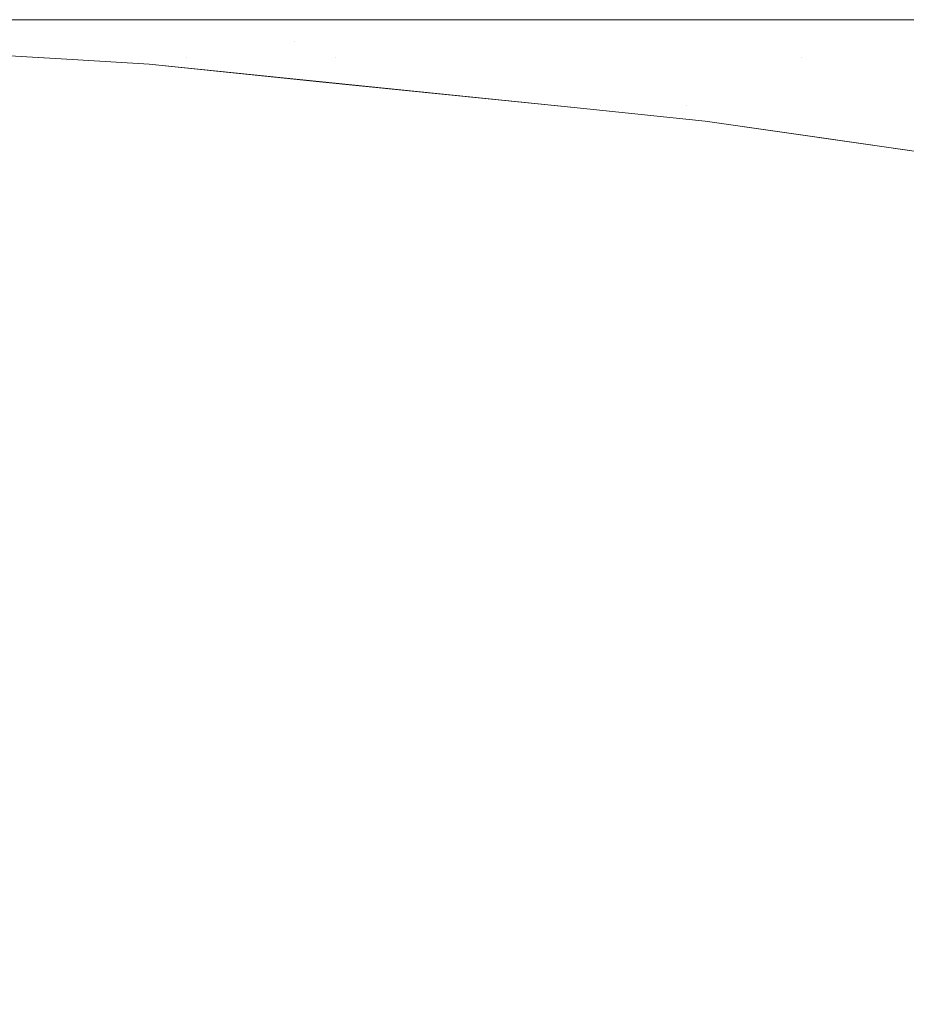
# Model space of a CAD drawing. Header units: centimetres. Extents: x -44.1 to 45.2, y 4.2 to 6.
# Tile 187 of 256: x -14.2498 to -14.2318, y 5.98 to 6.0001. Entities that reach past the tile are written whole.
import ezdxf

# ---------------------------------------------------------------- set-up
doc = ezdxf.new("R2010")
doc.units = ezdxf.units.CM
doc.header["$LTSCALE"] = 2.54
doc.layers.add('Lucido design-1', color=7, linetype='Continuous')

# ---------------------------------------------------------------- blocks, each defined once
blk = doc.blocks.new('Gruppo-4-1')
at = {"color": 7, "linetype": 'Continuous', "lineweight": 9}
for points, invisible_edges in [([(-43.924707, 6.000021, -2312.419046), (-8.338741, 6.000089, -2312.42217), (-26.131724, 6.000089, -2312.42217)], 9), ([(-43.924707, 6.000021, -2312.419046), (45.040209, 6.000021, -2312.419046), (9.454243, 6.000089, -2312.42217), (-8.338741, 6.000089, -2312.42217)], 11), ([(-26.131724, 6.000089, -2312.42217), (-14.095203, 6.000089, -2312.646622), (-14.111291, 6.000089, -2312.652216)], 9), ([(-14.111291, 6.000089, -2312.652216), (-14.12626, 6.000089, -2312.658095), (-26.131724, 6.000089, -2312.42217)], 10), ([(-14.12626, 6.000089, -2312.658095), (-14.135675, 6.000089, -2312.66223), (-14.140127, 6.000089, -2312.664186), (-26.131724, 6.000089, -2312.42217)], 12), ([(-26.131724, 6.000089, -2312.42217), (-14.077994, 6.000089, -2312.641394), (-14.081469, 6.000089, -2312.642449)], 9), ([(-14.081469, 6.000089, -2312.642449), (-14.095203, 6.000089, -2312.646622), (-26.131724, 6.000089, -2312.42217)], 10), ([(-26.131724, 6.000089, -2312.42217), (-14.175912, 6.000089, -2312.683376), (-14.185788, 6.000089, -2312.689763)], 9), ([(-14.140127, 6.000089, -2312.664186), (-14.152928, 6.000089, -2312.670425), (-26.131724, 6.000089, -2312.42217)], 10), ([(-14.185788, 6.000089, -2312.689763), (-14.194819, 6.000089, -2312.696128), (-26.131724, 6.000089, -2312.42217)], 10), ([(-14.194819, 6.000089, -2312.696128), (-14.203065, 6.000089, -2312.702447), (-26.131724, 6.000089, -2312.42217)], 10), ([(-14.152928, 6.000089, -2312.670425), (-14.1647, 6.000089, -2312.676752), (-26.131724, 6.000089, -2312.42217)], 10), ([(-14.203065, 6.000089, -2312.702447), (-14.210585, 6.000089, -2312.7087), (-26.131724, 6.000089, -2312.42217)], 10), ([(-26.131724, 6.000089, -2312.42217), (-14.059693, 6.000089, -2312.636617), (-14.077994, 6.000089, -2312.641394)], 9), ([(-14.210585, 6.000089, -2312.7087), (-14.217435, 6.000089, -2312.714876), (-26.131724, 6.000089, -2312.42217)], 10), ([(-26.131724, 6.000089, -2312.42217), (-14.040353, 6.000089, -2312.632382), (-14.059693, 6.000089, -2312.636617)], 9), ([(-26.131724, 6.000089, -2312.42217), (-14.020064, 6.000089, -2312.628777), (-14.028457, 6.000089, -2312.630268)], 9), ([(-14.217435, 6.000089, -2312.714876), (-14.223668, 6.000089, -2312.720965), (-26.131724, 6.000089, -2312.42217)], 10), ([(-14.028457, 6.000089, -2312.630268), (-14.040353, 6.000089, -2312.632382), (-26.131724, 6.000089, -2312.42217)], 10), ([(-14.223668, 6.000089, -2312.720965), (-14.229332, 6.000089, -2312.726962), (-26.131724, 6.000089, -2312.42217)], 10), ([(-26.131724, 6.000089, -2312.42217), (-13.998948, 6.000089, -2312.625887), (-14.020064, 6.000089, -2312.628777)], 9), ([(-14.229332, 6.000089, -2312.726962), (-14.234474, 6.000089, -2312.732864), (-26.131724, 6.000089, -2312.42217)], 10), ([(-26.131724, 6.000089, -2312.42217), (-13.977163, 6.000089, -2312.623786), (-13.979127, 6.000089, -2312.623976), (-13.998948, 6.000089, -2312.625887)], 9), ([(-13.93465, 6.000089, -2312.62217), (-13.954895, 6.000089, -2312.622535), (-26.131724, 6.000089, -2312.42217), (-8.338741, 6.000089, -2312.42217)], 10), ([(-14.234474, 6.000089, -2312.732864), (-14.239134, 6.000089, -2312.73867), (-26.131724, 6.000089, -2312.42217)], 10), ([(-13.954895, 6.000089, -2312.622535), (-13.977163, 6.000089, -2312.623786), (-26.131724, 6.000089, -2312.42217)], 10), ([(-26.131724, 6.000089, -2312.42217), (-14.247222, 6.000089, -2312.750099), (-14.250646, 6.000089, -2312.755631)], 9), ([(-14.239134, 6.000089, -2312.73867), (-14.243351, 6.000089, -2312.744381), (-26.131724, 6.000089, -2312.42217)], 10), ([(-14.1647, 6.000089, -2312.676752), (-14.175912, 6.000089, -2312.683376), (-26.131724, 6.000089, -2312.42217)], 10), ([(-14.243351, 6.000089, -2312.744381), (-14.247222, 6.000089, -2312.750099), (-26.131724, 6.000089, -2312.42217)], 10), ([(-14.254351, 6.00004, -2312.773708), (-14.250646, 6.000089, -2312.755631), (-14.247222, 6.000089, -2312.750099), (-14.243351, 6.000089, -2312.744381)], 9), ([(-14.243351, 6.000089, -2312.744381), (-14.239134, 6.000089, -2312.73867), (-14.225695, 6.00004, -2312.729523), (-14.254351, 6.00004, -2312.773708)], 14), ([(-14.239134, 6.000089, -2312.73867), (-14.234474, 6.000089, -2312.732864), (-14.225695, 6.00004, -2312.729523)], 10), ([(-14.234474, 6.000089, -2312.732864), (-14.229332, 6.000089, -2312.726962), (-14.225695, 6.00004, -2312.729523)], 10), ([(-43.924707, 6.000021, -2312.419046), (-43.924707, 5.999993, -2312.417808), (45.040209, 5.999993, -2312.417808), (45.040209, 6.000021, -2312.419046)], 10), ([(45.040209, 5.999993, -2312.417808), (-43.924707, 5.999993, -2312.417808), (-43.924707, 5.999708, -2312.413454), (45.040209, 5.999708, -2312.413454)], 5), ([(-14.248875, 5.999281, -2312.82217), (-14.258731, 5.999873, -2312.82217), (-14.256747, 5.999894, -2312.798045)], 10), ([(-14.248875, 5.999281, -2313.02217), (-14.254066, 5.999592, -2313.02217), (-14.258731, 5.999873, -2312.82217), (-14.248875, 5.999281, -2312.82217)], 10), ([(-14.254351, 6.00004, -2312.773708), (-14.249285, 5.999894, -2312.774476), (-14.256747, 5.999894, -2312.798045)], 11), ([(-14.256747, 5.999894, -2312.798045), (-14.246428, 5.99931, -2312.798818), (-14.248875, 5.999281, -2312.82217)], 11), ([(-14.256747, 5.999894, -2312.798045), (-14.249285, 5.999894, -2312.774476), (-14.243398, 5.99931, -2312.787311)], 11), ([(-14.243398, 5.99931, -2312.787311), (-14.246428, 5.99931, -2312.798818), (-14.256747, 5.999894, -2312.798045)], 11), ([(-14.225695, 6.00004, -2312.729523), (-14.221083, 5.999894, -2312.730991), (-14.249285, 5.999894, -2312.774476), (-14.254351, 6.00004, -2312.773708)], 15), ([(-14.243398, 5.99931, -2312.787311), (-14.249285, 5.999894, -2312.774476), (-14.244234, 5.99965, -2312.775242)], 11), ([(-14.244234, 5.99965, -2312.775242), (-14.249285, 5.999894, -2312.774476), (-14.221083, 5.999894, -2312.730991), (-14.216484, 5.99965, -2312.732454)], 15), ([(45.040209, 5.999708, -2312.413454), (-43.924707, 5.999708, -2312.413454), (-43.924707, 5.999233, -2312.409117), (45.040209, 5.999233, -2312.409117)], 5), ([(-14.244234, 5.99965, -2312.775242), (-14.239205, 5.99931, -2312.776004), (-14.243398, 5.99931, -2312.787311)], 11), ([(-14.244234, 5.99965, -2312.775242), (-14.216484, 5.99965, -2312.732454), (-14.22753, 5.99931, -2312.754228)], 11), ([(-14.22753, 5.99931, -2312.754228), (-14.233896, 5.99931, -2312.764958), (-14.244234, 5.99965, -2312.775242)], 11), ([(-14.233896, 5.99931, -2312.764958), (-14.239205, 5.99931, -2312.776004), (-14.244234, 5.99965, -2312.775242)], 11), ([(-14.254093, 5.999456, -2313.028414), (-14.248914, 5.999117, -2313.028414), (-14.248965, 5.998875, -2313.031524), (-14.254131, 5.999214, -2313.031524)], 15), ([(-14.25407, 5.999602, -2313.025294), (-14.248884, 5.999262, -2313.025294), (-14.248914, 5.999117, -2313.028414), (-14.254093, 5.999456, -2313.028414)], 15), ([(-14.248884, 5.999262, -2313.025294), (-14.25407, 5.999602, -2313.025294), (-14.254066, 5.999592, -2313.02217)], 11), ([(-14.254066, 5.999592, -2313.02217), (-14.248875, 5.999281, -2313.02217), (-14.248884, 5.999262, -2313.025294)], 10), ([(-14.243766, 5.998683, -2313.028414), (-14.248914, 5.999117, -2313.028414), (-14.248884, 5.999262, -2313.025294), (-14.243728, 5.998827, -2313.025294)], 15), ([(-14.248884, 5.999262, -2313.025294), (-14.248875, 5.999281, -2313.02217), (-14.247194, 5.99918, -2313.02217)], 9), ([(-14.243728, 5.998827, -2313.025294), (-14.248884, 5.999262, -2313.025294), (-14.247194, 5.99918, -2313.02217)], 11), ([(-14.247194, 5.99918, -2312.82217), (-14.248875, 5.999281, -2312.82217), (-14.246428, 5.99931, -2312.798818)], 10), ([(-14.248875, 5.999281, -2312.82217), (-14.247194, 5.99918, -2312.82217), (-14.247194, 5.99918, -2313.02217), (-14.248875, 5.999281, -2313.02217)], 10), ([(-14.246428, 5.99931, -2312.798818), (-14.238001, 5.998346, -2312.810843), (-14.238599, 5.998303, -2312.82217), (-14.247194, 5.99918, -2312.82217)], 11), ([(-14.246428, 5.99931, -2312.798818), (-14.236229, 5.998346, -2312.799582), (-14.238001, 5.998346, -2312.810843)], 11), ([(-14.233298, 5.998346, -2312.788451), (-14.236229, 5.998346, -2312.799582), (-14.246428, 5.99931, -2312.798818), (-14.243398, 5.99931, -2312.787311)], 15), ([(-14.243398, 5.99931, -2312.787311), (-14.239205, 5.99931, -2312.776004), (-14.229242, 5.998346, -2312.777514), (-14.233298, 5.998346, -2312.788451)], 15), ([(-14.229242, 5.998346, -2312.777514), (-14.239205, 5.99931, -2312.776004), (-14.233896, 5.99931, -2312.764958)], 11), ([(-14.233896, 5.99931, -2312.764958), (-14.228984, 5.998875, -2312.765897), (-14.229242, 5.998346, -2312.777514)], 11), ([(-14.228984, 5.998875, -2312.765897), (-14.233896, 5.99931, -2312.764958), (-14.22753, 5.99931, -2312.754228), (-14.222722, 5.998875, -2312.755343)], 15), ([(45.040209, 5.999233, -2312.409117), (-43.924707, 5.999233, -2312.409117), (-43.924707, 5.998569, -2312.404805), (45.040209, 5.998569, -2312.404805)], 5), ([(-14.254131, 5.999214, -2313.031524), (-14.248965, 5.998875, -2313.031524), (-14.249036, 5.998538, -2313.034621), (-14.254184, 5.998875, -2313.034621)], 15), ([(-14.243829, 5.998442, -2313.031524), (-14.248965, 5.998875, -2313.031524), (-14.248914, 5.999117, -2313.028414), (-14.243766, 5.998683, -2313.028414)], 15), ([(-14.247194, 5.99918, -2312.82217), (-14.238599, 5.998303, -2312.82217), (-14.238599, 5.998303, -2313.02217), (-14.24372, 5.998825, -2313.02217)], 10), ([(-14.24372, 5.998825, -2313.02217), (-14.247194, 5.99918, -2313.02217), (-14.247194, 5.99918, -2312.82217)], 10), ([(-14.247194, 5.99918, -2313.02217), (-14.24372, 5.998825, -2313.02217), (-14.243728, 5.998827, -2313.025294)], 10), ([(-14.254184, 5.998875, -2313.034621), (-14.249036, 5.998538, -2313.034621), (-14.249127, 5.998107, -2313.0377), (-14.254252, 5.998442, -2313.0377)], 15), ([(-14.243918, 5.998107, -2313.034621), (-14.249036, 5.998538, -2313.034621), (-14.248965, 5.998875, -2313.031524), (-14.243829, 5.998442, -2313.031524)], 15), ([(-14.243766, 5.998683, -2313.028414), (-14.238655, 5.998154, -2313.028414), (-14.238731, 5.997915, -2313.031524), (-14.243829, 5.998442, -2313.031524)], 15), ([(-14.243728, 5.998827, -2313.025294), (-14.23861, 5.998298, -2313.025294), (-14.238655, 5.998154, -2313.028414), (-14.243766, 5.998683, -2313.028414)], 15), ([(-14.24372, 5.998825, -2313.02217), (-14.238599, 5.998303, -2313.02217), (-14.23861, 5.998298, -2313.025294), (-14.243728, 5.998827, -2313.025294)], 14), ([(45.040209, 5.998569, -2312.404805), (-43.924707, 5.998569, -2312.404805), (-43.924707, 5.997718, -2312.400526), (45.040209, 5.997718, -2312.400526)], 5), ([(-14.244031, 5.997677, -2313.0377), (-14.249127, 5.998107, -2313.0377), (-14.249036, 5.998538, -2313.034621), (-14.243918, 5.998107, -2313.034621)], 15), ([(-14.254252, 5.998442, -2313.0377), (-14.249127, 5.998107, -2313.0377), (-14.249237, 5.997582, -2313.040757), (-14.254335, 5.997915, -2313.040757)], 15), ([(-14.243829, 5.998442, -2313.031524), (-14.238731, 5.997915, -2313.031524), (-14.238837, 5.997582, -2313.034621), (-14.243918, 5.998107, -2313.034621)], 15), ([(-14.233589, 5.997534, -2313.028414), (-14.238655, 5.998154, -2313.028414), (-14.23861, 5.998298, -2313.025294), (-14.233536, 5.997677, -2313.025294)], 15), ([(-14.23861, 5.998298, -2313.025294), (-14.238599, 5.998303, -2313.02217), (-14.235857, 5.998023, -2313.02217)], 9), ([(-14.235857, 5.998023, -2313.02217), (-14.233536, 5.997677, -2313.025294), (-14.23861, 5.998298, -2313.025294)], 11), ([(-14.235857, 5.998023, -2312.82217), (-14.238599, 5.998303, -2312.82217), (-14.238001, 5.998346, -2312.810843)], 10), ([(-14.238599, 5.998303, -2312.82217), (-14.235857, 5.998023, -2312.82217), (-14.235857, 5.998023, -2313.02217), (-14.238599, 5.998303, -2313.02217)], 10), ([(-14.235857, 5.998023, -2312.82217), (-14.238001, 5.998346, -2312.810843), (-14.22792, 5.997012, -2312.811219)], 11), ([(-14.238001, 5.998346, -2312.810843), (-14.236229, 5.998346, -2312.799582), (-14.226207, 5.997012, -2312.800332), (-14.22792, 5.997012, -2312.811219)], 15), ([(-14.236229, 5.998346, -2312.799582), (-14.233298, 5.998346, -2312.788451), (-14.228311, 5.997724, -2312.789014)], 11), ([(-14.228311, 5.997724, -2312.789014), (-14.226207, 5.997012, -2312.800332), (-14.236229, 5.998346, -2312.799582)], 11), ([(-14.228311, 5.997724, -2312.789014), (-14.233298, 5.998346, -2312.788451), (-14.229242, 5.998346, -2312.777514), (-14.224322, 5.997724, -2312.77826)], 15), ([(-14.244169, 5.997154, -2313.040757), (-14.249237, 5.997582, -2313.040757), (-14.249127, 5.998107, -2313.0377), (-14.244031, 5.997677, -2313.0377)], 15), ([(-14.243918, 5.998107, -2313.034621), (-14.238837, 5.997582, -2313.034621), (-14.238972, 5.997154, -2313.0377), (-14.244031, 5.997677, -2313.0377)], 15), ([(-14.233677, 5.997296, -2313.031524), (-14.238731, 5.997915, -2313.031524), (-14.238655, 5.998154, -2313.028414), (-14.233589, 5.997534, -2313.028414)], 15), ([(-14.254335, 5.997915, -2313.040757), (-14.249237, 5.997582, -2313.040757), (-14.249367, 5.996965, -2313.043786), (-14.254433, 5.997296, -2313.043786)], 15), ([(-14.2338, 5.996965, -2313.034621), (-14.238837, 5.997582, -2313.034621), (-14.238731, 5.997915, -2313.031524), (-14.233677, 5.997296, -2313.031524)], 15), ([(-14.235857, 5.998023, -2312.82217), (-14.228501, 5.99696, -2312.82217), (-14.228501, 5.99696, -2313.02217), (-14.233524, 5.997686, -2313.02217)], 10), ([(-14.233524, 5.997686, -2313.02217), (-14.235857, 5.998023, -2313.02217), (-14.235857, 5.998023, -2312.82217)], 10), ([(-14.22792, 5.997012, -2312.811219), (-14.228501, 5.99696, -2312.82217), (-14.235857, 5.998023, -2312.82217)], 9), ([(-14.235857, 5.998023, -2313.02217), (-14.233524, 5.997686, -2313.02217), (-14.233536, 5.997677, -2313.025294)], 10), ([(45.040209, 5.997718, -2312.400526), (-43.924707, 5.997718, -2312.400526), (-43.924707, 5.996681, -2312.396288), (45.040209, 5.996681, -2312.396288)], 5), ([(-14.244031, 5.997677, -2313.0377), (-14.238972, 5.997154, -2313.0377), (-14.239137, 5.996634, -2313.040757), (-14.244169, 5.997154, -2313.040757)], 15), ([(-14.233536, 5.997677, -2313.025294), (-14.228514, 5.996964, -2313.025294), (-14.228574, 5.996823, -2313.028414), (-14.233589, 5.997534, -2313.028414)], 15), ([(-14.233524, 5.997686, -2313.02217), (-14.228501, 5.99696, -2313.02217), (-14.228514, 5.996964, -2313.025294), (-14.233536, 5.997677, -2313.025294)], 14), ([(-14.24433, 5.99654, -2313.043786), (-14.249367, 5.996965, -2313.043786), (-14.249237, 5.997582, -2313.040757), (-14.244169, 5.997154, -2313.040757)], 15), ([(-14.233958, 5.99654, -2313.0377), (-14.238972, 5.997154, -2313.0377), (-14.238837, 5.997582, -2313.034621), (-14.2338, 5.996965, -2313.034621)], 15), ([(-14.233589, 5.997534, -2313.028414), (-14.228574, 5.996823, -2313.028414), (-14.228675, 5.996587, -2313.031524), (-14.233677, 5.997296, -2313.031524)], 15), ([(-14.254433, 5.997296, -2313.043786), (-14.249367, 5.996965, -2313.043786), (-14.249515, 5.996257, -2313.046785), (-14.254544, 5.996587, -2313.046785)], 15), ([(-14.233677, 5.997296, -2313.031524), (-14.228675, 5.996587, -2313.031524), (-14.228815, 5.996257, -2313.034621), (-14.2338, 5.996965, -2313.034621)], 15), ([(-14.244169, 5.997154, -2313.040757), (-14.239137, 5.996634, -2313.040757), (-14.239331, 5.996023, -2313.043786), (-14.24433, 5.99654, -2313.043786)], 15), ([(-14.234149, 5.996023, -2313.040757), (-14.239137, 5.996634, -2313.040757), (-14.238972, 5.997154, -2313.0377), (-14.233958, 5.99654, -2313.0377)], 15), ([(-14.244516, 5.995836, -2313.046785), (-14.249515, 5.996257, -2313.046785), (-14.249367, 5.996965, -2313.043786), (-14.24433, 5.99654, -2313.043786)], 15), ([(-14.2338, 5.996965, -2313.034621), (-14.228815, 5.996257, -2313.034621), (-14.228994, 5.995836, -2313.0377), (-14.233958, 5.99654, -2313.0377)], 15), ([(45.040209, 5.996681, -2312.396288), (-43.924707, 5.996681, -2312.396288), (-43.924707, 5.99546, -2312.392099), (45.040209, 5.99546, -2312.392099)], 5), ([(-14.254544, 5.996587, -2313.046785), (-14.249515, 5.996257, -2313.046785), (-14.249683, 5.995462, -2313.04975), (-14.25467, 5.995789, -2313.04975)], 15), ([(-14.24433, 5.99654, -2313.043786), (-14.239331, 5.996023, -2313.043786), (-14.239553, 5.995323, -2313.046785), (-14.244516, 5.995836, -2313.046785)], 15), ([(-14.234375, 5.995416, -2313.043786), (-14.239331, 5.996023, -2313.043786), (-14.239137, 5.996634, -2313.040757), (-14.234149, 5.996023, -2313.040757)], 15), ([(-14.233958, 5.99654, -2313.0377), (-14.228994, 5.995836, -2313.0377), (-14.229212, 5.995323, -2313.040757), (-14.234149, 5.996023, -2313.040757)], 15), ([(-14.244724, 5.995044, -2313.04975), (-14.249683, 5.995462, -2313.04975), (-14.249515, 5.996257, -2313.046785), (-14.244516, 5.995836, -2313.046785)], 15), ([(-14.244516, 5.995836, -2313.046785), (-14.239553, 5.995323, -2313.046785), (-14.239802, 5.994535, -2313.04975), (-14.244724, 5.995044, -2313.04975)], 15), ([(-14.234633, 5.99472, -2313.046785), (-14.239553, 5.995323, -2313.046785), (-14.239331, 5.996023, -2313.043786), (-14.234375, 5.995416, -2313.043786)], 15), ([(-14.234149, 5.996023, -2313.040757), (-14.229212, 5.995323, -2313.040757), (-14.229469, 5.99472, -2313.043786), (-14.234375, 5.995416, -2313.043786)], 15), ([(-14.25467, 5.995789, -2313.04975), (-14.249683, 5.995462, -2313.04975), (-14.249868, 5.994581, -2313.052675), (-14.254809, 5.994905, -2313.052675)], 15), ([(45.040209, 5.99546, -2312.392099), (-43.924707, 5.99546, -2312.392099), (-43.924707, 5.994058, -2312.387968), (45.040209, 5.994058, -2312.387968)], 5), ([(-14.244955, 5.994167, -2313.052675), (-14.249868, 5.994581, -2313.052675), (-14.249683, 5.995462, -2313.04975), (-14.244724, 5.995044, -2313.04975)], 15), ([(-14.234923, 5.993938, -2313.04975), (-14.239802, 5.994535, -2313.04975), (-14.239553, 5.995323, -2313.046785), (-14.234633, 5.99472, -2313.046785)], 15), ([(-14.234375, 5.995416, -2313.043786), (-14.229469, 5.99472, -2313.043786), (-14.229763, 5.99403, -2313.046785), (-14.234633, 5.99472, -2313.046785)], 15), ([(-14.244724, 5.995044, -2313.04975), (-14.239802, 5.994535, -2313.04975), (-14.240079, 5.993663, -2313.052675), (-14.244955, 5.994167, -2313.052675)], 15), ([(-14.234633, 5.99472, -2313.046785), (-14.229763, 5.99403, -2313.046785), (-14.230093, 5.993253, -2313.04975), (-14.234923, 5.993938, -2313.04975)], 15), ([(-14.245208, 5.993206, -2313.055559), (-14.250071, 5.993616, -2313.055559), (-14.249868, 5.994581, -2313.052675), (-14.244955, 5.994167, -2313.052675)], 15), ([(-14.235245, 5.993071, -2313.052675), (-14.240079, 5.993663, -2313.052675), (-14.239802, 5.994535, -2313.04975), (-14.234923, 5.993938, -2313.04975)], 15), ([(45.040209, 5.994058, -2312.387968), (-43.924707, 5.994058, -2312.387968), (-43.924707, 5.992477, -2312.383902), (45.040209, 5.992477, -2312.383902)], 5), ([(-14.244955, 5.994167, -2313.052675), (-14.240079, 5.993663, -2313.052675), (-14.240381, 5.992707, -2313.055559), (-14.245208, 5.993206, -2313.055559)], 15), ([(-14.234923, 5.993938, -2313.04975), (-14.230093, 5.993253, -2313.04975), (-14.230459, 5.992392, -2313.052675), (-14.235245, 5.993071, -2313.052675)], 15), ([(-14.235597, 5.992121, -2313.055559), (-14.240381, 5.992707, -2313.055559), (-14.240079, 5.993663, -2313.052675), (-14.235245, 5.993071, -2313.052675)], 15), ([(-14.245483, 5.992165, -2313.058396), (-14.250291, 5.992571, -2313.058396), (-14.250071, 5.993616, -2313.055559), (-14.245208, 5.993206, -2313.055559)], 15), ([(-14.245208, 5.993206, -2313.055559), (-14.240381, 5.992707, -2313.055559), (-14.24071, 5.991672, -2313.058396), (-14.245483, 5.992165, -2313.058396)], 15), ([(-14.235245, 5.993071, -2313.052675), (-14.230459, 5.992392, -2313.052675), (-14.23086, 5.99145, -2313.055559), (-14.235597, 5.992121, -2313.055559)], 15), ([(-14.235978, 5.991093, -2313.058396), (-14.24071, 5.991672, -2313.058396), (-14.240381, 5.992707, -2313.055559), (-14.235597, 5.992121, -2313.055559)], 15), ([(45.040209, 5.992477, -2312.383902), (-43.924707, 5.992477, -2312.383902), (-43.924707, 5.990719, -2312.379908), (45.040209, 5.990719, -2312.379908)], 5), ([(-14.245777, 5.991047, -2313.061185), (-14.250527, 5.991447, -2313.061185), (-14.250291, 5.992571, -2313.058396), (-14.245483, 5.992165, -2313.058396)], 15), ([(-14.245483, 5.992165, -2313.058396), (-14.24071, 5.991672, -2313.058396), (-14.241062, 5.990559, -2313.061185), (-14.245777, 5.991047, -2313.061185)], 15), ([(-14.235597, 5.992121, -2313.055559), (-14.23086, 5.99145, -2313.055559), (-14.231295, 5.990428, -2313.058396), (-14.235978, 5.991093, -2313.058396)], 15), ([(-14.236388, 5.989987, -2313.061185), (-14.241062, 5.990559, -2313.061185), (-14.24071, 5.991672, -2313.058396), (-14.235978, 5.991093, -2313.058396)], 15), ([(-14.246092, 5.989853, -2313.063922), (-14.250779, 5.990248, -2313.063922), (-14.250527, 5.991447, -2313.061185), (-14.245777, 5.991047, -2313.061185)], 15), ([(-14.245777, 5.991047, -2313.061185), (-14.241062, 5.990559, -2313.061185), (-14.241439, 5.989372, -2313.063922), (-14.246092, 5.989853, -2313.063922)], 15), ([(-14.235978, 5.991093, -2313.058396), (-14.231295, 5.990428, -2313.058396), (-14.231762, 5.989331, -2313.061185), (-14.236388, 5.989987, -2313.061185)], 15), ([(45.040209, 5.990719, -2312.379908), (-43.924707, 5.990719, -2312.379908), (-43.924707, 5.98879, -2312.375995), (45.040209, 5.98879, -2312.375995)], 5), ([(-14.236826, 5.988807, -2313.063922), (-14.241439, 5.989372, -2313.063922), (-14.241062, 5.990559, -2313.061185), (-14.236388, 5.989987, -2313.061185)], 15), ([(-14.227189, 5.988593, -2313.061185), (-14.231762, 5.989331, -2313.061185), (-14.231295, 5.990428, -2313.058396), (-14.226666, 5.989681, -2313.058396)], 15), ([(-14.246425, 5.988587, -2313.066604), (-14.251046, 5.988977, -2313.066604), (-14.250779, 5.990248, -2313.063922), (-14.246092, 5.989853, -2313.063922)], 15), ([(-14.246092, 5.989853, -2313.063922), (-14.241439, 5.989372, -2313.063922), (-14.241837, 5.988113, -2313.066604), (-14.246425, 5.988587, -2313.066604)], 15), ([(-14.236388, 5.989987, -2313.061185), (-14.231762, 5.989331, -2313.061185), (-14.23226, 5.98816, -2313.063922), (-14.236826, 5.988807, -2313.063922)], 15), ([(-14.23729, 5.987556, -2313.066604), (-14.241837, 5.988113, -2313.066604), (-14.241439, 5.989372, -2313.063922), (-14.236826, 5.988807, -2313.063922)], 15), ([(-14.227748, 5.987431, -2313.063922), (-14.23226, 5.98816, -2313.063922), (-14.231762, 5.989331, -2313.061185), (-14.227189, 5.988593, -2313.061185)], 15), ([(-14.246776, 5.987253, -2313.069229), (-14.251328, 5.987637, -2313.069229), (-14.251046, 5.988977, -2313.066604), (-14.246425, 5.988587, -2313.066604)], 15), ([(45.040209, 5.98879, -2312.375995), (-43.924707, 5.98879, -2312.375995), (-43.924707, 5.986691, -2312.37217), (45.040209, 5.986691, -2312.37217)], 5), ([(-14.236826, 5.988807, -2313.063922), (-14.23226, 5.98816, -2313.063922), (-14.232789, 5.986918, -2313.066604), (-14.23729, 5.987556, -2313.066604)], 15), ([(-14.246425, 5.988587, -2313.066604), (-14.241837, 5.988113, -2313.066604), (-14.242258, 5.986786, -2313.069229), (-14.246776, 5.987253, -2313.069229)], 15), ([(-14.237779, 5.986238, -2313.069229), (-14.242258, 5.986786, -2313.069229), (-14.241837, 5.988113, -2313.066604), (-14.23729, 5.987556, -2313.066604)], 15), ([(-14.22834, 5.9862, -2313.066604), (-14.232789, 5.986918, -2313.066604), (-14.23226, 5.98816, -2313.063922), (-14.227748, 5.987431, -2313.063922)], 15), ([(-14.247145, 5.985854, -2313.071794), (-14.251623, 5.986232, -2313.071794), (-14.251328, 5.987637, -2313.069229), (-14.246776, 5.987253, -2313.069229)], 15), ([(-14.23729, 5.987556, -2313.066604), (-14.232789, 5.986918, -2313.066604), (-14.233346, 5.985609, -2313.069229), (-14.237779, 5.986238, -2313.069229)], 15), ([(-14.246776, 5.987253, -2313.069229), (-14.242258, 5.986786, -2313.069229), (-14.242699, 5.985395, -2313.071794), (-14.247145, 5.985854, -2313.071794)], 15), ([(-14.228964, 5.984902, -2313.069229), (-14.233346, 5.985609, -2313.069229), (-14.232789, 5.986918, -2313.066604), (-14.22834, 5.9862, -2313.066604)], 15), ([(45.040209, 5.985408, -2312.370055), (45.040209, 5.986691, -2312.37217), (-43.924707, 5.986691, -2312.37217), (-43.924707, 5.985408, -2312.370055)], 10), ([(-14.238292, 5.984855, -2313.071794), (-14.242699, 5.985395, -2313.071794), (-14.242258, 5.986786, -2313.069229), (-14.237779, 5.986238, -2313.069229)], 15), ([(-14.24753, 5.984393, -2313.074297), (-14.251932, 5.984764, -2313.074297), (-14.251623, 5.986232, -2313.071794), (-14.247145, 5.985854, -2313.071794)], 15), ([(-14.237779, 5.986238, -2313.069229), (-14.233346, 5.985609, -2313.069229), (-14.23393, 5.984236, -2313.071794), (-14.238292, 5.984855, -2313.071794)], 15), ([(-14.247145, 5.985854, -2313.071794), (-14.242699, 5.985395, -2313.071794), (-14.24316, 5.983941, -2313.074297), (-14.24753, 5.984393, -2313.074297)], 15), ([(-14.229618, 5.98354, -2313.071794), (-14.23393, 5.984236, -2313.071794), (-14.233346, 5.985609, -2313.069229), (-14.228964, 5.984902, -2313.069229)], 15), ([(-43.924707, 5.985408, -2312.370055), (-43.924707, 5.984428, -2312.36844), (45.040209, 5.984428, -2312.36844), (45.040209, 5.985408, -2312.370055)], 10), ([(-14.238828, 5.98341, -2313.074297), (-14.24316, 5.983941, -2313.074297), (-14.242699, 5.985395, -2313.071794), (-14.238292, 5.984855, -2313.071794)], 15), ([(-14.238292, 5.984855, -2313.071794), (-14.23393, 5.984236, -2313.071794), (-14.23454, 5.982802, -2313.074297), (-14.238828, 5.98341, -2313.074297)], 15), ([(-14.24793, 5.982873, -2313.076736), (-14.252253, 5.983237, -2313.076736), (-14.251932, 5.984764, -2313.074297), (-14.24753, 5.984393, -2313.074297)], 15), ([(45.040209, 5.983876, -2312.367613), (45.040209, 5.984428, -2312.36844), (-43.924707, 5.984428, -2312.36844), (-43.924707, 5.983876, -2312.367613)], 10), ([(-14.24753, 5.984393, -2313.074297), (-14.24316, 5.983941, -2313.074297), (-14.243639, 5.982429, -2313.076736), (-14.24793, 5.982873, -2313.076736)], 15), ([(-14.230302, 5.982118, -2313.074297), (-14.23454, 5.982802, -2313.074297), (-14.23393, 5.984236, -2313.071794), (-14.229618, 5.98354, -2313.071794)], 15), ([(-43.924707, 5.983876, -2312.367613), (-43.924707, 5.982004, -2312.364812), (45.040209, 5.982004, -2312.364812), (45.040209, 5.983876, -2312.367613)], 10), ([(-14.239385, 5.981908, -2313.076736), (-14.243639, 5.982429, -2313.076736), (-14.24316, 5.983941, -2313.074297), (-14.238828, 5.98341, -2313.074297)], 15), ([(-14.238828, 5.98341, -2313.074297), (-14.23454, 5.982802, -2313.074297), (-14.235174, 5.981311, -2313.076736), (-14.239385, 5.981908, -2313.076736)], 15), ([(-14.248345, 5.981298, -2313.079109), (-14.252586, 5.981655, -2313.079109), (-14.252253, 5.983237, -2313.076736), (-14.24793, 5.982873, -2313.076736)], 15), ([(-14.24793, 5.982873, -2313.076736), (-14.243639, 5.982429, -2313.076736), (-14.244135, 5.980863, -2313.079109), (-14.248345, 5.981298, -2313.079109)], 15), ([(-14.231013, 5.980639, -2313.076736), (-14.235174, 5.981311, -2313.076736), (-14.23454, 5.982802, -2313.074297), (-14.230302, 5.982118, -2313.074297)], 15), ([(-14.239963, 5.980351, -2313.079109), (-14.244135, 5.980863, -2313.079109), (-14.243639, 5.982429, -2313.076736), (-14.239385, 5.981908, -2313.076736)], 15), ([(45.040209, 5.982004, -2312.364812), (-43.924707, 5.982004, -2312.364812), (-43.924707, 5.979424, -2312.361294), (45.040209, 5.979424, -2312.361294)], 5), ([(-14.239385, 5.981908, -2313.076736), (-14.235174, 5.981311, -2313.076736), (-14.235832, 5.979766, -2313.079109), (-14.239963, 5.980351, -2313.079109)], 15), ([(-14.248773, 5.979671, -2313.081416), (-14.252929, 5.980022, -2313.081416), (-14.252586, 5.981655, -2313.079109), (-14.248345, 5.981298, -2313.079109)], 15), ([(-14.248345, 5.981298, -2313.079109), (-14.244135, 5.980863, -2313.079109), (-14.244648, 5.979245, -2313.081416), (-14.248773, 5.979671, -2313.081416)], 15), ([(-14.231749, 5.979107, -2313.079109), (-14.235832, 5.979766, -2313.079109), (-14.235174, 5.981311, -2313.076736), (-14.231013, 5.980639, -2313.076736)], 15), ([(-14.240559, 5.978744, -2313.081416), (-14.244648, 5.979245, -2313.081416), (-14.244135, 5.980863, -2313.079109), (-14.239963, 5.980351, -2313.079109)], 15), ([(-14.239963, 5.980351, -2313.079109), (-14.235832, 5.979766, -2313.079109), (-14.236511, 5.97817, -2313.081416), (-14.240559, 5.978744, -2313.081416)], 15)]:
    blk.add_3dface(points, dxfattribs=dict(at, invisible_edges=invisible_edges))
blk = doc.blocks.new('Gruppo-5-1')
at = {"color": 7}
blk.add_blockref('Gruppo-4-1', (0, 0), dxfattribs=at)

msp = doc.modelspace()

# ---------------------------------------------------------------- block references
at = {"layer": 'Lucido design-1', "color": 7}
msp.add_blockref('Gruppo-5-1', (0, 0), dxfattribs=at)

doc.saveas('drawing.dxf')
